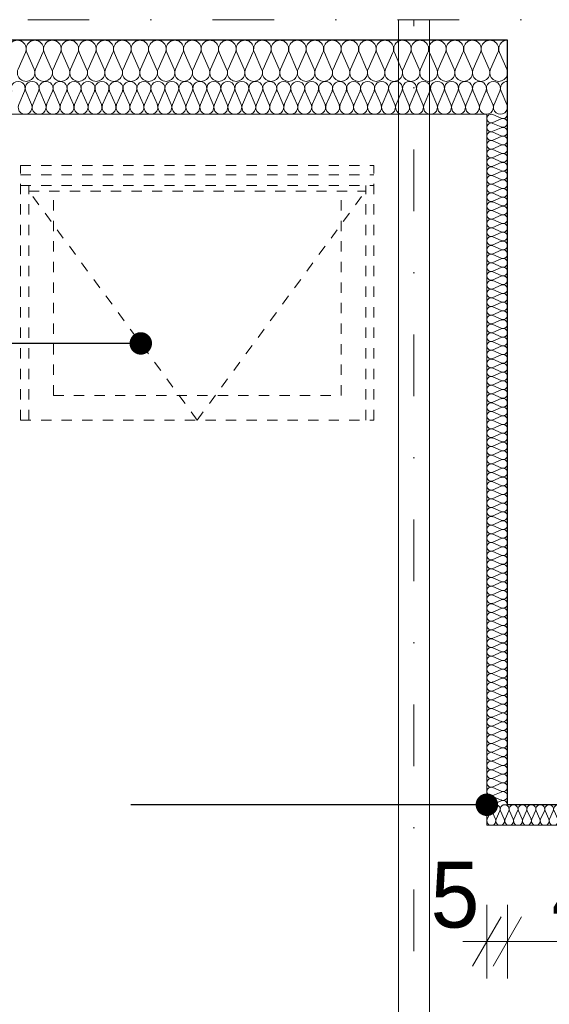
# Model space of a CAD drawing. Extents: x -613240 to -325500, y -25863 to 152403.
# Tile 193 of 254: x -420382 to -419093, y 96607 to 99003. Entities that reach past the tile are written whole.
import ezdxf

# ---------------------------------------------------------------- set-up
doc = ezdxf.new("R2010")
doc.units = 0
doc.header["$MEASUREMENT"] = 0
doc.linetypes.add('Dot & Dashed', pattern=[450, 150, -150, 0, -150])
doc.linetypes.add('Hidden Line', pattern=[50, 25, -25])
for name, color, linetype in [('Arch ocieplenie', 7, 'Continuous'), ('Inwent Izolacje', 7, 'Continuous'), ('INWENT WYMIARY', 7, 'Continuous')]:
    doc.layers.add(name, color=color, linetype=linetype)
for name, color, linetype, lineweight, true_color in [('Arch ocieplenie_Nr_Pióra__44', 7, 'Continuous', 13, 0x029e21), ('Arch wykończenie_Nr_Pióra__3', 7, 'Continuous', 18, 0xff6600), ('Inwent Izolacje_Nr_Pióra__44', 7, 'Continuous', 13, 0x029e21), ('INWENT KONST. DREWNIANA_Nr_Pióra__2', 7, 'Continuous', 13, 0x7f7f7f)]:
    doc.layers.add(name, color=color, linetype=linetype, lineweight=lineweight, true_color=true_color)
for name, color, linetype, lineweight in [('Arch okna_Nr_Pióra__21', 7, 'Continuous', 9), ('Arch opisy_Nr_Pióra__21', 7, 'Continuous', 9), ('INWENT KONST. DREWNIANA_Nr_Pióra__21', 7, 'Continuous', 9), ('INWENT WYMIARY_Nr_Pióra__21', 7, 'Continuous', 9), ('INWENT.ŚCIANY_Nr_Pióra__1', 7, 'Continuous', 25)]:
    doc.layers.add(name, color=color, linetype=linetype, lineweight=lineweight)
doc.styles.add('GENERATED_STYLE_1', font='txt')
doc.dimstyles.new('GENERATED_STYLE__2', dxfattribs={"dimtxt": 160.000002, "dimasz": 91.2, "dimexe": 0.18, "dimexo": 0, "dimgap": 0.09, "dimtad": 1, "dimtih": 1, "dimtoh": 1, "dimdec": 0, "dimlfac": 0.1, "dimzin": 0, "dimdsep": 46, "dimtxsty": 'GENERATED_STYLE_1', "dimblk": 'ARROWHEAD_2', "dimblk1": 'ARROWHEAD_2', "dimblk2": 'ARROWHEAD_2', "dimcen": 0.09, "dimclrd": 7, "dimclre": 7, "dimclrt": 7, "dimazin": 0, "dimtfac": 1, "dimtdec": 4, "dimtmove": 0, "dimatfit": 3, "dimfxl": 0, "dimtolj": 1, "dimtzin": 0, "dimarcsym": 0})
doc.dimstyles.new('GENERATED_STYLE__3', dxfattribs={"dimtxt": 160.000002, "dimasz": 91.2, "dimexe": 0.18, "dimexo": 0, "dimgap": 0.09, "dimtad": 1, "dimdec": 0, "dimlfac": 0.1, "dimzin": 0, "dimdsep": 46, "dimtxsty": 'GENERATED_STYLE_1', "dimblk": 'ARROWHEAD_2', "dimblk1": 'ARROWHEAD_2', "dimblk2": 'ARROWHEAD_2', "dimcen": 0.09, "dimclrd": 7, "dimclre": 7, "dimclrt": 7, "dimazin": 0, "dimtfac": 1, "dimtdec": 4, "dimtmove": 0, "dimatfit": 3, "dimfxl": 0, "dimtolj": 1, "dimtzin": 0, "dimarcsym": 0})
doc.dimstyles.new('GENERATED_STYLE__9', dxfattribs={"dimtxt": 0.18, "dimasz": 109.44, "dimexe": 0.18, "dimexo": 0.0625, "dimgap": 0.09, "dimtad": 0, "dimtih": 1, "dimtoh": 1, "dimdec": 4, "dimzin": 0, "dimdsep": 46, "dimcen": 0.09, "dimadec": 0, "dimazin": 0, "dimtfac": 1, "dimtdec": 4, "dimtmove": 0, "dimatfit": 3, "dimldrblk": 'ARROWHEAD_11', "dimfxl": 0, "dimtolj": 1, "dimtzin": 0, "dimarcsym": 0})

# ---------------------------------------------------------------- blocks, each defined once
blk = doc.blocks.new('Izolacja cieplna 14_225', base_point=(-429844.9, 98852.6))
at = {"layer": 'Arch ocieplenie_Nr_Pióra__44', "linetype": 'Continuous'}
for p, q in [((-420384.4, 98796.4), (-420370.3, 98828.8)), ((-420367.4, 98828.8), (-420353.2, 98796.4)), ((-420350.4, 98796.4), (-420336.2, 98828.8)), ((-420333.4, 98828.8), (-420319.2, 98796.4)), ((-420316.4, 98796.4), (-420302.2, 98828.8)), ((-420299.3, 98828.8), (-420285.2, 98796.4)), ((-420282.3, 98796.4), (-420268.2, 98828.8)), ((-420265.3, 98828.8), (-420251.2, 98796.4)), ((-420248.3, 98796.4), (-420234.2, 98828.8)), ((-420231.3, 98828.8), (-420217.1, 98796.4)), ((-420214.3, 98796.4), (-420200.1, 98828.8)), ((-420197.3, 98828.8), (-420183.1, 98796.4)), ((-420180.3, 98796.4), (-420166.1, 98828.8)), ((-420163.2, 98828.8), (-420149.1, 98796.4)), ((-420146.2, 98796.4), (-420132.1, 98828.8)), ((-420129.2, 98828.8), (-420115.1, 98796.4)), ((-420112.2, 98796.4), (-420098.1, 98828.8)), ((-420095.2, 98828.8), (-420081, 98796.4)), ((-420078.2, 98796.4), (-420064, 98828.8)), ((-420061.2, 98828.8), (-420047, 98796.4)), ((-420044.2, 98796.4), (-420030, 98828.8)), ((-420027.1, 98828.8), (-420013, 98796.4)), ((-420010.1, 98796.4), (-419996, 98828.8)), ((-419993.1, 98828.8), (-419979, 98796.4)), ((-419976.1, 98796.4), (-419962, 98828.8)), ((-419959.1, 98828.8), (-419944.9, 98796.4)), ((-419942.1, 98796.4), (-419927.9, 98828.8)), ((-419925.1, 98828.8), (-419910.9, 98796.4)), ((-419908.1, 98796.4), (-419893.9, 98828.8)), ((-419891, 98828.8), (-419876.9, 98796.4)), ((-419874, 98796.4), (-419859.9, 98828.8)), ((-419857, 98828.8), (-419842.9, 98796.4)), ((-419840, 98796.4), (-419825.8, 98828.8)), ((-419823, 98828.8), (-419808.8, 98796.4)), ((-419806, 98796.4), (-419791.8, 98828.8)), ((-419789, 98828.8), (-419774.8, 98796.4)), ((-419772, 98796.4), (-419757.8, 98828.8)), ((-419754.9, 98828.8), (-419740.8, 98796.4)), ((-419737.9, 98796.4), (-419723.8, 98828.8)), ((-419720.9, 98828.8), (-419706.8, 98796.4)), ((-419703.9, 98796.4), (-419689.7, 98828.8)), ((-419686.9, 98828.8), (-419672.7, 98796.4)), ((-419669.9, 98796.4), (-419655.7, 98828.8)), ((-419652.9, 98828.8), (-419638.7, 98796.4)), ((-419635.9, 98796.4), (-419621.7, 98828.8)), ((-419618.8, 98828.8), (-419604.7, 98796.4)), ((-419601.8, 98796.4), (-419587.7, 98828.8)), ((-419584.8, 98828.8), (-419570.7, 98796.4)), ((-419567.8, 98796.4), (-419553.6, 98828.8)), ((-419550.8, 98828.8), (-419536.6, 98796.4)), ((-419533.8, 98796.4), (-419519.6, 98828.8)), ((-419516.8, 98828.8), (-419502.6, 98796.4)), ((-419499.7, 98796.4), (-419485.6, 98828.8)), ((-419482.7, 98828.8), (-419468.6, 98796.4)), ((-419465.7, 98796.4), (-419451.6, 98828.8)), ((-419448.7, 98828.8), (-419434.6, 98796.4)), ((-419431.7, 98796.4), (-419417.5, 98828.8)), ((-419414.7, 98828.8), (-419400.5, 98796.4)), ((-419397.7, 98796.4), (-419383.5, 98828.8)), ((-419380.7, 98828.8), (-419366.5, 98796.4)), ((-419363.6, 98796.4), (-419349.5, 98828.8)), ((-419346.6, 98828.8), (-419332.5, 98796.4)), ((-419329.6, 98796.4), (-419315.5, 98828.8)), ((-419312.6, 98828.8), (-419298.5, 98796.4)), ((-419295.6, 98796.4), (-419281.4, 98828.8)), ((-419278.6, 98828.8), (-419264.4, 98796.4)), ((-419261.6, 98796.4), (-419247.4, 98828.8)), ((-419244.6, 98828.8), (-419230.4, 98796.4)), ((-419227.5, 98796.4), (-419213.4, 98828.8)), ((-419210.5, 98828.8), (-419196.4, 98796.4))]:
    blk.add_line(p, q, dxfattribs=at)
for centre, start_param, end_param in [((-420385.8, 98835.6), 4.299595, 8.266774), ((-420351.8, 98835.6), 4.299595, 8.266774), ((-420317.8, 98835.6), 4.299595, 8.266774), ((-420283.8, 98835.6), 4.299595, 8.266774), ((-420249.7, 98835.6), 4.299595, 8.266774), ((-420215.7, 98835.6), 4.299595, 8.266774), ((-420181.7, 98835.6), 4.299595, 8.266774), ((-420147.7, 98835.6), 4.299595, 8.266774), ((-420113.6, 98835.6), 4.299595, 8.266774), ((-420079.6, 98835.6), 4.299595, 8.266774), ((-420045.6, 98835.6), 4.299595, 8.266774), ((-420011.6, 98835.6), 4.299595, 8.266774), ((-419977.5, 98835.6), 4.299595, 8.266774), ((-419943.5, 98835.6), 4.299595, 8.266774), ((-419909.5, 98835.6), 4.299595, 8.266774), ((-419875.5, 98835.6), 4.299595, 8.266774), ((-419841.4, 98835.6), 4.299595, 8.266774), ((-419807.4, 98835.6), 4.299595, 8.266774), ((-419773.4, 98835.6), 4.299595, 8.266774), ((-419739.4, 98835.6), 4.299595, 8.266774), ((-419705.3, 98835.6), 4.299595, 8.266774), ((-419671.3, 98835.6), 4.299595, 8.266774), ((-419637.3, 98835.6), 4.299595, 8.266774), ((-419603.3, 98835.6), 4.299595, 8.266774), ((-419569.2, 98835.6), 4.299595, 8.266774), ((-419535.2, 98835.6), 4.299595, 8.266774), ((-419501.2, 98835.6), 4.299595, 8.266774), ((-419467.2, 98835.6), 4.299595, 8.266774), ((-419433.1, 98835.6), 4.299595, 8.266774), ((-419399.1, 98835.6), 4.299595, 8.266774), ((-419365.1, 98835.6), 4.299595, 8.266774), ((-419331, 98835.6), 4.299595, 8.266774), ((-419297, 98835.6), 4.299595, 8.266774), ((-419263, 98835.6), 4.299595, 8.266774), ((-419229, 98835.6), 4.299595, 8.266774), ((-419194.9, 98835.6), 6.283185, 8.266774), ((-420368.8, 98789.6), 1.158003, 5.125183), ((-420334.8, 98789.6), 1.158003, 5.125183), ((-420300.8, 98789.6), 1.158003, 5.125183), ((-420266.8, 98789.6), 1.158003, 5.125183), ((-420232.7, 98789.6), 1.158003, 5.125183), ((-420198.7, 98789.6), 1.158003, 5.125183), ((-420164.7, 98789.6), 1.158003, 5.125183), ((-420130.6, 98789.6), 1.158003, 5.125183), ((-420096.6, 98789.6), 1.158003, 5.125183), ((-420062.6, 98789.6), 1.158003, 5.125183), ((-420028.6, 98789.6), 1.158003, 5.125183), ((-419994.5, 98789.6), 1.158003, 5.125183), ((-419960.5, 98789.6), 1.158003, 5.125183), ((-419926.5, 98789.6), 1.158003, 5.125183), ((-419892.5, 98789.6), 1.158003, 5.125183), ((-419858.4, 98789.6), 1.158003, 5.125183), ((-419824.4, 98789.6), 1.158003, 5.125183), ((-419790.4, 98789.6), 1.158003, 5.125183), ((-419756.4, 98789.6), 1.158003, 5.125183), ((-419722.3, 98789.6), 1.158003, 5.125183), ((-419688.3, 98789.6), 1.158003, 5.125183), ((-419654.3, 98789.6), 1.158003, 5.125183), ((-419620.3, 98789.6), 1.158003, 5.125183), ((-419586.2, 98789.6), 1.158003, 5.125183), ((-419552.2, 98789.6), 1.158003, 5.125183), ((-419518.2, 98789.6), 1.158003, 5.125183), ((-419484.2, 98789.6), 1.158003, 5.125183), ((-419450.1, 98789.6), 1.158003, 5.125183), ((-419416.1, 98789.6), 1.158003, 5.125183), ((-419382.1, 98789.6), 1.158003, 5.125183), ((-419348.1, 98789.6), 1.158003, 5.125183), ((-419314, 98789.6), 1.158003, 5.125183), ((-419280, 98789.6), 1.158003, 5.125183), ((-419246, 98789.6), 1.158003, 5.125183), ((-419212, 98789.6), 1.158003, 5.125183)]:
    blk.add_ellipse(centre, major_axis=(0, 17), ratio=0.999906, start_param=start_param, end_param=end_param, dxfattribs=at)
blk = doc.blocks.new('Izolacja cieplna 14_226', base_point=(-419194.9, 98952.6))
at = {"layer": 'Arch ocieplenie_Nr_Pióra__44', "linetype": 'Continuous'}
for p, q in [((-420368.2, 98922.8), (-420386, 98882.4)), ((-420346.9, 98882.4), (-420364.7, 98922.8)), ((-420325.6, 98922.8), (-420343.4, 98882.4)), ((-420304.3, 98882.4), (-420322.1, 98922.8)), ((-420283, 98922.8), (-420300.8, 98882.4)), ((-420261.7, 98882.4), (-420279.5, 98922.8)), ((-420240.4, 98922.8), (-420258.2, 98882.4)), ((-420219.1, 98882.4), (-420236.9, 98922.8)), ((-420197.8, 98922.8), (-420215.6, 98882.4)), ((-420176.5, 98882.4), (-420194.3, 98922.8)), ((-420155.2, 98922.8), (-420173, 98882.4)), ((-420133.9, 98882.4), (-420151.7, 98922.8)), ((-420112.6, 98922.8), (-420130.4, 98882.4)), ((-420091.3, 98882.4), (-420109.1, 98922.8)), ((-420070, 98922.8), (-420087.8, 98882.4)), ((-420048.7, 98882.4), (-420066.5, 98922.8)), ((-420027.4, 98922.8), (-420045.2, 98882.4)), ((-420006.1, 98882.4), (-420023.9, 98922.8)), ((-419984.8, 98922.8), (-420002.6, 98882.4)), ((-419963.5, 98882.4), (-419981.3, 98922.8)), ((-419942.2, 98922.8), (-419960, 98882.4)), ((-419920.9, 98882.4), (-419938.7, 98922.8)), ((-419899.6, 98922.8), (-419917.4, 98882.4)), ((-419878.3, 98882.4), (-419896.1, 98922.8)), ((-419857, 98922.8), (-419874.8, 98882.4)), ((-419835.7, 98882.4), (-419853.5, 98922.8)), ((-419814.4, 98922.8), (-419832.2, 98882.4)), ((-419793.1, 98882.4), (-419810.9, 98922.8)), ((-419771.8, 98922.8), (-419789.6, 98882.4)), ((-419750.5, 98882.4), (-419768.3, 98922.8)), ((-419729.2, 98922.8), (-419747, 98882.4)), ((-419707.9, 98882.4), (-419725.7, 98922.8)), ((-419686.6, 98922.8), (-419704.4, 98882.4)), ((-419665.3, 98882.4), (-419683.1, 98922.8)), ((-419644, 98922.8), (-419661.8, 98882.4)), ((-419622.7, 98882.4), (-419640.5, 98922.8)), ((-419601.4, 98922.8), (-419619.2, 98882.4)), ((-419580.1, 98882.4), (-419597.9, 98922.8)), ((-419558.8, 98922.8), (-419576.6, 98882.4)), ((-419537.5, 98882.4), (-419555.3, 98922.8)), ((-419516.2, 98922.8), (-419534, 98882.4)), ((-419494.9, 98882.4), (-419512.7, 98922.8)), ((-419473.6, 98922.8), (-419491.4, 98882.4)), ((-419452.3, 98882.4), (-419470.1, 98922.8)), ((-419431, 98922.8), (-419448.8, 98882.4)), ((-419409.7, 98882.4), (-419427.5, 98922.8)), ((-419388.4, 98922.8), (-419406.2, 98882.4)), ((-419367.1, 98882.4), (-419384.9, 98922.8)), ((-419345.8, 98922.8), (-419363.6, 98882.4)), ((-419324.5, 98882.4), (-419342.3, 98922.8)), ((-419303.2, 98922.8), (-419321, 98882.4)), ((-419281.9, 98882.4), (-419299.7, 98922.8)), ((-419260.6, 98922.8), (-419278.4, 98882.4)), ((-419239.3, 98882.4), (-419257.1, 98922.8)), ((-419218, 98922.8), (-419235.8, 98882.4)), ((-419196.7, 98882.4), (-419214.5, 98922.8))]:
    blk.add_line(p, q, dxfattribs=at)
for centre, start_param, end_param in [((-420387.7, 98931.3), 2.7288, 6.695979), ((-420345.1, 98931.3), 2.7288, 6.695979), ((-420302.5, 98931.3), 2.7288, 6.695979), ((-420259.9, 98931.3), 2.7288, 6.695979), ((-420217.3, 98931.3), 2.7288, 6.695979), ((-420174.7, 98931.3), 2.7288, 6.695979), ((-420132.1, 98931.3), 2.7288, 6.695979), ((-420089.5, 98931.3), 2.7288, 6.695979), ((-420046.9, 98931.3), 2.7288, 6.695979), ((-420004.3, 98931.3), 2.7288, 6.695979), ((-419961.7, 98931.3), 2.7288, 6.695979), ((-419919.1, 98931.3), 2.7288, 6.695979), ((-419876.5, 98931.3), 2.7288, 6.695979), ((-419833.9, 98931.3), 2.7288, 6.695979), ((-419791.3, 98931.3), 2.7288, 6.695979), ((-419748.7, 98931.3), 2.7288, 6.695979), ((-419706.1, 98931.3), 2.7288, 6.695979), ((-419663.5, 98931.3), 2.7288, 6.695979), ((-419620.9, 98931.3), 2.7288, 6.695979), ((-419578.3, 98931.3), 2.7288, 6.695979), ((-419535.7, 98931.3), 2.7288, 6.695979), ((-419493.1, 98931.3), 2.7288, 6.695979), ((-419450.5, 98931.3), 2.7288, 6.695979), ((-419407.9, 98931.3), 2.7288, 6.695979), ((-419365.3, 98931.3), 2.7288, 6.695979), ((-419322.7, 98931.3), 2.7288, 6.695979), ((-419280.1, 98931.3), 2.7288, 6.695979), ((-419237.5, 98931.3), 2.7288, 6.695979), ((-419194.9, 98931.3), 4.712389, 6.695979), ((-420366.4, 98873.9), 5.870392, 9.837571), ((-420323.8, 98873.9), 5.870392, 9.837571), ((-420281.2, 98873.9), 5.870392, 9.837571), ((-420238.6, 98873.9), 5.870392, 9.837571), ((-420196, 98873.9), 5.870392, 9.837571), ((-420153.4, 98873.9), 5.870392, 9.837571), ((-420110.8, 98873.9), 5.870392, 9.837571), ((-420068.2, 98873.9), 5.870392, 9.837571), ((-420025.6, 98873.9), 5.870392, 9.837571), ((-419983, 98873.9), 5.870392, 9.837571), ((-419940.4, 98873.9), 5.870392, 9.837571), ((-419897.8, 98873.9), 5.870392, 9.837571), ((-419855.2, 98873.9), 5.870392, 9.837571), ((-419812.6, 98873.9), 5.870392, 9.837571), ((-419770, 98873.9), 5.870392, 9.837571), ((-419727.4, 98873.9), 5.870392, 9.837571), ((-419684.8, 98873.9), 5.870392, 9.837571), ((-419642.2, 98873.9), 5.870392, 9.837571), ((-419599.6, 98873.9), 5.870392, 9.837571), ((-419557, 98873.9), 5.870392, 9.837571), ((-419514.4, 98873.9), 5.870392, 9.837571), ((-419471.8, 98873.9), 5.870392, 9.837571), ((-419429.2, 98873.9), 5.870392, 9.837571), ((-419386.6, 98873.9), 5.870392, 9.837571), ((-419344, 98873.9), 5.870392, 9.837571), ((-419301.4, 98873.9), 5.870392, 9.837571), ((-419258.8, 98873.9), 5.870392, 9.837571), ((-419216.2, 98873.9), 5.870392, 9.837571)]:
    blk.add_ellipse(centre, major_axis=(-21.3, 0), ratio=0.998489, start_param=start_param, end_param=end_param, dxfattribs=at)
blk = doc.blocks.new('Izolacja cieplna 14_361', base_point=(-419194.9, 97092.6))
at = {"layer": 'Inwent Izolacje_Nr_Pióra__44', "linetype": 'Continuous'}
for p, q in [((-419209.8, 98762.9), (-419230, 98771.7)), ((-419230, 98752.2), (-419209.8, 98761.1)), ((-419209.8, 98741.6), (-419230, 98750.4)), ((-419230, 98731), (-419209.8, 98739.8)), ((-419209.8, 98720.3), (-419230, 98729.2)), ((-419230, 98709.7), (-419209.8, 98718.6)), ((-419209.8, 98699.1), (-419230, 98707.9)), ((-419230, 98688.4), (-419209.8, 98697.3)), ((-419209.8, 98677.8), (-419230, 98686.7)), ((-419230, 98667.2), (-419209.8, 98676)), ((-419209.8, 98656.5), (-419230, 98665.4)), ((-419230, 98645.9), (-419209.8, 98654.8)), ((-419209.8, 98635.3), (-419230, 98644.1)), ((-419230, 98624.6), (-419209.8, 98633.5)), ((-419209.8, 98614), (-419230, 98622.9)), ((-419230, 98603.4), (-419209.8, 98612.2)), ((-419209.8, 98592.7), (-419230, 98601.6)), ((-419230, 98582.1), (-419209.8, 98591)), ((-419209.8, 98571.5), (-419230, 98580.3)), ((-419230, 98560.8), (-419209.8, 98569.7)), ((-419209.8, 98550.2), (-419230, 98559.1)), ((-419230, 98539.6), (-419209.8, 98548.4)), ((-419209.8, 98528.9), (-419230, 98537.8)), ((-419230, 98518.3), (-419209.8, 98527.2)), ((-419209.8, 98507.7), (-419230, 98516.5)), ((-419230, 98497), (-419209.8, 98505.9)), ((-419209.8, 98486.4), (-419230, 98495.3)), ((-419230, 98475.8), (-419209.8, 98484.6)), ((-419209.8, 98465.1), (-419230, 98474)), ((-419230, 98454.5), (-419209.8, 98463.4)), ((-419209.8, 98443.9), (-419230, 98452.7)), ((-419230, 98433.2), (-419209.8, 98442.1)), ((-419209.8, 98422.6), (-419230, 98431.5)), ((-419230, 98412), (-419209.8, 98420.8)), ((-419209.8, 98401.4), (-419230, 98410.2)), ((-419230, 98390.7), (-419209.8, 98399.6)), ((-419209.8, 98380.1), (-419230, 98388.9)), ((-419230, 98369.5), (-419209.8, 98378.3)), ((-419209.8, 98358.8), (-419230, 98367.7)), ((-419230, 98348.2), (-419209.8, 98357)), ((-419209.8, 98337.6), (-419230, 98346.4)), ((-419230, 98326.9), (-419209.8, 98335.8)), ((-419209.8, 98316.3), (-419230, 98325.1)), ((-419230, 98305.7), (-419209.8, 98314.5)), ((-419209.8, 98295), (-419230, 98303.9)), ((-419230, 98284.4), (-419209.8, 98293.2)), ((-419209.8, 98273.8), (-419230, 98282.6)), ((-419230, 98263.1), (-419209.8, 98272)), ((-419209.8, 98252.5), (-419230, 98261.3)), ((-419230, 98241.9), (-419209.8, 98250.7)), ((-419209.8, 98231.2), (-419230, 98240.1)), ((-419230, 98220.6), (-419209.8, 98229.4)), ((-419209.8, 98210), (-419230, 98218.8)), ((-419230, 98199.3), (-419209.8, 98208.2)), ((-419209.8, 98188.7), (-419230, 98197.5)), ((-419230, 98178.1), (-419209.8, 98186.9)), ((-419209.8, 98167.4), (-419230, 98176.3)), ((-419230, 98156.8), (-419209.8, 98165.6)), ((-419209.8, 98146.2), (-419230, 98155)), ((-419230, 98135.5), (-419209.8, 98144.4)), ((-419209.8, 98124.9), (-419230, 98133.7)), ((-419230, 98114.3), (-419209.8, 98123.1)), ((-419209.8, 98103.6), (-419230, 98112.5)), ((-419230, 98093), (-419209.8, 98101.8)), ((-419209.8, 98082.4), (-419230, 98091.2)), ((-419230, 98071.7), (-419209.8, 98080.6)), ((-419209.8, 98061.1), (-419230, 98069.9)), ((-419230, 98050.5), (-419209.8, 98059.3)), ((-419209.8, 98039.8), (-419230, 98048.7)), ((-419230, 98029.2), (-419209.8, 98038)), ((-419209.8, 98018.6), (-419230, 98027.4)), ((-419230, 98007.9), (-419209.8, 98016.8)), ((-419209.8, 97997.3), (-419230, 98006.1)), ((-419230, 97986.7), (-419209.8, 97995.5)), ((-419209.8, 97976), (-419230, 97984.9)), ((-419230, 97965.4), (-419209.8, 97974.2)), ((-419209.8, 97954.8), (-419230, 97963.6)), ((-419230, 97944.1), (-419209.8, 97953)), ((-419209.8, 97933.5), (-419230, 97942.3)), ((-419230, 97922.9), (-419209.8, 97931.7)), ((-419209.8, 97912.2), (-419230, 97921.1)), ((-419230, 97901.6), (-419209.8, 97910.5)), ((-419209.8, 97891), (-419230, 97899.8)), ((-419230, 97880.3), (-419209.8, 97889.2)), ((-419209.8, 97869.7), (-419230, 97878.6)), ((-419230, 97859.1), (-419209.8, 97867.9)), ((-419209.8, 97848.4), (-419230, 97857.3)), ((-419230, 97837.8), (-419209.8, 97846.7)), ((-419209.8, 97827.2), (-419230, 97836)), ((-419230, 97816.5), (-419209.8, 97825.4)), ((-419209.8, 97805.9), (-419230, 97814.8)), ((-419230, 97795.3), (-419209.8, 97804.1)), ((-419209.8, 97784.6), (-419230, 97793.5)), ((-419230, 97774), (-419209.8, 97782.9)), ((-419209.8, 97763.4), (-419230, 97772.2)), ((-419230, 97752.7), (-419209.8, 97761.6)), ((-419209.8, 97742.1), (-419230, 97751)), ((-419230, 97731.5), (-419209.8, 97740.3)), ((-419209.8, 97720.8), (-419230, 97729.7)), ((-419230, 97710.2), (-419209.8, 97719.1)), ((-419209.8, 97699.6), (-419230, 97708.4)), ((-419230, 97688.9), (-419209.8, 97697.8)), ((-419209.8, 97678.3), (-419230, 97687.2)), ((-419230, 97667.7), (-419209.8, 97676.5)), ((-419209.8, 97657), (-419230, 97665.9)), ((-419230, 97646.4), (-419209.8, 97655.3)), ((-419209.8, 97635.8), (-419230, 97644.6)), ((-419230, 97625.1), (-419209.8, 97634)), ((-419209.8, 97614.5), (-419230, 97623.4)), ((-419230, 97603.9), (-419209.8, 97612.7)), ((-419209.8, 97593.3), (-419230, 97602.1)), ((-419230, 97582.6), (-419209.8, 97591.5)), ((-419209.8, 97572), (-419230, 97580.8)), ((-419230, 97561.4), (-419209.8, 97570.2)), ((-419209.8, 97550.7), (-419230, 97559.6)), ((-419230, 97540.1), (-419209.8, 97548.9)), ((-419209.8, 97529.5), (-419230, 97538.3)), ((-419230, 97518.8), (-419209.8, 97527.7)), ((-419209.8, 97508.2), (-419230, 97517)), ((-419230, 97497.6), (-419209.8, 97506.4)), ((-419209.8, 97486.9), (-419230, 97495.8)), ((-419230, 97476.3), (-419209.8, 97485.1)), ((-419209.8, 97465.7), (-419230, 97474.5)), ((-419230, 97455), (-419209.8, 97463.9)), ((-419209.8, 97444.4), (-419230, 97453.2)), ((-419230, 97433.8), (-419209.8, 97442.6)), ((-419209.8, 97423.1), (-419230, 97432)), ((-419230, 97412.5), (-419209.8, 97421.3)), ((-419209.8, 97401.9), (-419230, 97410.7)), ((-419230, 97391.2), (-419209.8, 97400.1)), ((-419209.8, 97380.6), (-419230, 97389.4)), ((-419230, 97370), (-419209.8, 97378.8)), ((-419209.8, 97359.3), (-419230, 97368.2)), ((-419230, 97348.7), (-419209.8, 97357.5)), ((-419209.8, 97338.1), (-419230, 97346.9)), ((-419230, 97327.4), (-419209.8, 97336.3)), ((-419209.8, 97316.8), (-419230, 97325.6)), ((-419230, 97306.2), (-419209.8, 97315)), ((-419209.8, 97295.5), (-419230, 97304.4)), ((-419230, 97284.9), (-419209.8, 97293.7)), ((-419209.8, 97274.3), (-419230, 97283.1)), ((-419230, 97263.6), (-419209.8, 97272.5)), ((-419209.8, 97253), (-419230, 97261.8)), ((-419230, 97242.4), (-419209.8, 97251.2)), ((-419209.8, 97231.7), (-419230, 97240.6)), ((-419230, 97221.1), (-419209.8, 97229.9)), ((-419209.8, 97210.5), (-419230, 97219.3)), ((-419230, 97199.8), (-419209.8, 97208.7)), ((-419209.8, 97189.2), (-419230, 97198)), ((-419230, 97178.6), (-419209.8, 97187.4)), ((-419209.8, 97167.9), (-419230, 97176.8)), ((-419230, 97157.3), (-419209.8, 97166.1)), ((-419209.8, 97146.7), (-419230, 97155.5)), ((-419230, 97136), (-419209.8, 97144.9)), ((-419209.8, 97125.4), (-419230, 97134.2)), ((-419230, 97114.8), (-419209.8, 97123.6)), ((-419209.8, 97104.1), (-419230, 97113)), ((-419230, 97093.5), (-419209.8, 97102.4))]:
    blk.add_line(p, q, dxfattribs=at)
for centre, start_param, end_param in [((-419234.3, 98762), 4.299595, 8.266775), ((-419205.6, 98772.6), 1.158004, 3.141593), ((-419234.3, 98740.7), 4.299595, 8.266775), ((-419205.6, 98751.3), 1.158004, 5.125183), ((-419234.3, 98719.4), 4.299595, 8.266775), ((-419205.6, 98730.1), 1.158004, 5.125183), ((-419205.6, 98708.8), 1.158004, 5.125183), ((-419234.3, 98698.2), 4.299595, 8.266775), ((-419205.6, 98687.5), 1.158004, 5.125183), ((-419234.3, 98676.9), 4.299595, 8.266775), ((-419205.6, 98666.3), 1.158004, 5.125183), ((-419234.3, 98655.6), 4.299595, 8.266775), ((-419205.6, 98645), 1.158004, 5.125183), ((-419234.3, 98634.4), 4.299595, 8.266775), ((-419234.3, 98613.1), 4.299595, 8.266775), ((-419205.6, 98623.7), 1.158004, 5.125183), ((-419234.3, 98591.8), 4.299595, 8.266775), ((-419205.6, 98602.5), 1.158004, 5.125183), ((-419234.3, 98570.6), 4.299595, 8.266775), ((-419205.6, 98581.2), 1.158004, 5.125183), ((-419234.3, 98549.3), 4.299595, 8.266775), ((-419205.6, 98560), 1.158004, 5.125183), ((-419234.3, 98528.1), 4.299595, 8.266775), ((-419205.6, 98538.7), 1.158004, 5.125183), ((-419205.6, 98517.4), 1.158004, 5.125183), ((-419234.3, 98506.8), 4.299595, 8.266775), ((-419205.6, 98496.2), 1.158004, 5.125183), ((-419234.3, 98485.5), 4.299595, 8.266775), ((-419205.6, 98474.9), 1.158004, 5.125183), ((-419234.3, 98464.3), 4.299595, 8.266775), ((-419205.6, 98453.6), 1.158004, 5.125183), ((-419234.3, 98443), 4.299595, 8.266775), ((-419234.3, 98421.7), 4.299595, 8.266775), ((-419205.6, 98432.4), 1.158004, 5.125183), ((-419234.3, 98400.5), 4.299595, 8.266775), ((-419205.6, 98411.1), 1.158004, 5.125183), ((-419234.3, 98379.2), 4.299595, 8.266775), ((-419205.6, 98389.8), 1.158004, 5.125183), ((-419234.3, 98357.9), 4.299595, 8.266775), ((-419205.6, 98368.6), 1.158004, 5.125183), ((-419234.3, 98336.7), 4.299595, 8.266775), ((-419205.6, 98347.3), 1.158004, 5.125183), ((-419205.6, 98326), 1.158004, 5.125183), ((-419234.3, 98315.4), 4.299595, 8.266775), ((-419205.6, 98304.8), 1.158004, 5.125183), ((-419234.3, 98294.1), 4.299595, 8.266775), ((-419205.6, 98283.5), 1.158004, 5.125183), ((-419234.3, 98272.9), 4.299595, 8.266775), ((-419205.6, 98262.2), 1.158004, 5.125183), ((-419234.3, 98251.6), 4.299595, 8.266775), ((-419234.3, 98230.3), 4.299595, 8.266775), ((-419205.6, 98241), 1.158004, 5.125183), ((-419234.3, 98209.1), 4.299595, 8.266775), ((-419205.6, 98219.7), 1.158004, 5.125183), ((-419234.3, 98187.8), 4.299595, 8.266775), ((-419205.6, 98198.4), 1.158004, 5.125183), ((-419234.3, 98166.5), 4.299595, 8.266775), ((-419205.6, 98177.2), 1.158004, 5.125183), ((-419234.3, 98145.3), 4.299595, 8.266775), ((-419205.6, 98155.9), 1.158004, 5.125183), ((-419205.6, 98134.6), 1.158004, 5.125183), ((-419234.3, 98124), 4.299595, 8.266775), ((-419205.6, 98113.4), 1.158004, 5.125183), ((-419234.3, 98102.7), 4.299595, 8.266775), ((-419205.6, 98092.1), 1.158004, 5.125183), ((-419234.3, 98081.5), 4.299595, 8.266775), ((-419205.6, 98070.8), 1.158004, 5.125183), ((-419234.3, 98060.2), 4.299595, 8.266775), ((-419234.3, 98038.9), 4.299595, 8.266775), ((-419205.6, 98049.6), 1.158004, 5.125183), ((-419234.3, 98017.7), 4.299595, 8.266775), ((-419205.6, 98028.3), 1.158004, 5.125183), ((-419234.3, 97996.4), 4.299595, 8.266775), ((-419205.6, 98007), 1.158004, 5.125183), ((-419234.3, 97975.1), 4.299595, 8.266775), ((-419205.6, 97985.8), 1.158004, 5.125183), ((-419234.3, 97953.9), 4.299595, 8.266775), ((-419205.6, 97964.5), 1.158004, 5.125183), ((-419205.6, 97943.2), 1.158004, 5.125183), ((-419234.3, 97932.6), 4.299595, 8.266775), ((-419205.6, 97922), 1.158004, 5.125183), ((-419234.3, 97911.3), 4.299595, 8.266775), ((-419205.6, 97900.7), 1.158004, 5.125183), ((-419234.3, 97890.1), 4.299595, 8.266775), ((-419205.6, 97879.4), 1.158004, 5.125183), ((-419234.3, 97868.8), 4.299595, 8.266775), ((-419234.3, 97847.5), 4.299595, 8.266775), ((-419205.6, 97858.2), 1.158004, 5.125183), ((-419234.3, 97826.3), 4.299595, 8.266775), ((-419205.6, 97836.9), 1.158004, 5.125183), ((-419234.3, 97805), 4.299595, 8.266775), ((-419205.6, 97815.6), 1.158004, 5.125183), ((-419234.3, 97783.7), 4.299595, 8.266775), ((-419205.6, 97794.4), 1.158004, 5.125183), ((-419234.3, 97762.5), 4.299595, 8.266775), ((-419205.6, 97773.1), 1.158004, 5.125183), ((-419205.6, 97751.9), 1.158004, 5.125183), ((-419234.3, 97741.2), 4.299595, 8.266775), ((-419205.6, 97730.6), 1.158004, 5.125183), ((-419234.3, 97720), 4.299595, 8.266775), ((-419205.6, 97709.3), 1.158004, 5.125183), ((-419234.3, 97698.7), 4.299595, 8.266775), ((-419205.6, 97688.1), 1.158004, 5.125183), ((-419234.3, 97677.4), 4.299595, 8.266775), ((-419234.3, 97656.2), 4.299595, 8.266775), ((-419205.6, 97666.8), 1.158004, 5.125183), ((-419234.3, 97634.9), 4.299595, 8.266775), ((-419205.6, 97645.5), 1.158004, 5.125183), ((-419234.3, 97613.6), 4.299595, 8.266775), ((-419205.6, 97624.3), 1.158004, 5.125183), ((-419234.3, 97592.4), 4.299595, 8.266775), ((-419205.6, 97603), 1.158004, 5.125183), ((-419234.3, 97571.1), 4.299595, 8.266775), ((-419205.6, 97581.7), 1.158004, 5.125183), ((-419205.6, 97560.5), 1.158004, 5.125183), ((-419234.3, 97549.8), 4.299595, 8.266775), ((-419205.6, 97539.2), 1.158004, 5.125183), ((-419234.3, 97528.6), 4.299595, 8.266775), ((-419205.6, 97517.9), 1.158004, 5.125183), ((-419234.3, 97507.3), 4.299595, 8.266775), ((-419205.6, 97496.7), 1.158004, 5.125183), ((-419234.3, 97486), 4.299595, 8.266775), ((-419234.3, 97464.8), 4.299595, 8.266775), ((-419205.6, 97475.4), 1.158004, 5.125183), ((-419234.3, 97443.5), 4.299595, 8.266775), ((-419205.6, 97454.1), 1.158004, 5.125183), ((-419234.3, 97422.2), 4.299595, 8.266775), ((-419205.6, 97432.9), 1.158004, 5.125183), ((-419234.3, 97401), 4.299595, 8.266775), ((-419205.6, 97411.6), 1.158004, 5.125183), ((-419234.3, 97379.7), 4.299595, 8.266775), ((-419205.6, 97390.3), 1.158004, 5.125183), ((-419205.6, 97369.1), 1.158004, 5.125183), ((-419234.3, 97358.4), 4.299595, 8.266775), ((-419205.6, 97347.8), 1.158004, 5.125183), ((-419234.3, 97337.2), 4.299595, 8.266775), ((-419205.6, 97326.5), 1.158004, 5.125183), ((-419234.3, 97315.9), 4.299595, 8.266775), ((-419205.6, 97305.3), 1.158004, 5.125183), ((-419234.3, 97294.6), 4.299595, 8.266775), ((-419234.3, 97273.4), 4.299595, 8.266775), ((-419205.6, 97284), 1.158004, 5.125183), ((-419234.3, 97252.1), 4.299595, 8.266775), ((-419205.6, 97262.7), 1.158004, 5.125183), ((-419234.3, 97230.8), 4.299595, 8.266775), ((-419205.6, 97241.5), 1.158004, 5.125183), ((-419234.3, 97209.6), 4.299595, 8.266775), ((-419205.6, 97220.2), 1.158004, 5.125183), ((-419205.6, 97198.9), 1.158004, 5.125183), ((-419234.3, 97188.3), 4.299595, 8.266775), ((-419205.6, 97177.7), 1.158004, 5.125183), ((-419234.3, 97167), 4.299595, 8.266775), ((-419205.6, 97156.4), 1.158004, 5.125183), ((-419234.3, 97145.8), 4.299595, 8.266775), ((-419205.6, 97135.1), 1.158004, 5.125183), ((-419234.3, 97124.5), 4.299595, 8.266775), ((-419234.3, 97103.2), 4.299595, 8.266775), ((-419205.6, 97113.9), 1.158004, 5.125183), ((-419205.6, 97092.6), 3.141593, 5.125182)]:
    blk.add_ellipse(centre, major_axis=(-10.6, 0), ratio=0.999906, start_param=start_param, end_param=end_param, dxfattribs=at)
blk = doc.blocks.new('Izolacja cieplna 14_363', base_point=(-419244.9, 97092.6))
at = {"layer": 'Inwent Izolacje_Nr_Pióra__44', "linetype": 'Continuous'}
for p, q in [((-419244, 97057.5), (-419235, 97077.7)), ((-419233.2, 97077.7), (-419224.2, 97057.5)), ((-419222.4, 97057.5), (-419213.4, 97077.7)), ((-419211.5, 97077.7), (-419202.5, 97057.5)), ((-419200.7, 97057.5), (-419191.7, 97077.7)), ((-419189.9, 97077.7), (-419180.9, 97057.5)), ((-419179, 97057.5), (-419170, 97077.7)), ((-419168.2, 97077.7), (-419159.2, 97057.5)), ((-419157.4, 97057.5), (-419148.4, 97077.7)), ((-419146.5, 97077.7), (-419137.5, 97057.5)), ((-419135.7, 97057.5), (-419126.7, 97077.7)), ((-419124.9, 97077.7), (-419115.9, 97057.5)), ((-419114, 97057.5), (-419105, 97077.7)), ((-419103.2, 97077.7), (-419094.2, 97057.5)), ((-419092.4, 97057.5), (-419083.4, 97077.7)), ((-419081.5, 97077.7), (-419072.5, 97057.5)), ((-419070.7, 97057.5), (-419061.7, 97077.7)), ((-419059.9, 97077.7), (-419050.9, 97057.5)), ((-419049, 97057.5), (-419040, 97077.7)), ((-419038.2, 97077.7), (-419029.2, 97057.5)), ((-419027.4, 97057.5), (-419018.4, 97077.7)), ((-419016.5, 97077.7), (-419007.5, 97057.5)), ((-419005.7, 97057.5), (-418996.7, 97077.7)), ((-418994.9, 97077.7), (-418985.9, 97057.5)), ((-418984, 97057.5), (-418975, 97077.7)), ((-418973.2, 97077.7), (-418964.2, 97057.5)), ((-418962.4, 97057.5), (-418953.4, 97077.7)), ((-418951.5, 97077.7), (-418942.5, 97057.5)), ((-418940.7, 97057.5), (-418931.7, 97077.7)), ((-418929.9, 97077.7), (-418920.9, 97057.5)), ((-418919, 97057.5), (-418910, 97077.7)), ((-418908.2, 97077.7), (-418899.2, 97057.5)), ((-418897.4, 97057.5), (-418888.4, 97077.7)), ((-418886.5, 97077.7), (-418877.5, 97057.5)), ((-418875.7, 97057.5), (-418866.7, 97077.7)), ((-418864.9, 97077.7), (-418855.9, 97057.5)), ((-418854, 97057.5), (-418845, 97077.7)), ((-418843.2, 97077.7), (-418834.2, 97057.5)), ((-418832.4, 97057.5), (-418823.4, 97077.7)), ((-418821.5, 97077.7), (-418812.5, 97057.5)), ((-418810.7, 97057.5), (-418801.7, 97077.7)), ((-418799.9, 97077.7), (-418790.9, 97057.5)), ((-418789, 97057.5), (-418780, 97077.7)), ((-418778.2, 97077.7), (-418769.2, 97057.5)), ((-418767.4, 97057.5), (-418758.4, 97077.7)), ((-418756.5, 97077.7), (-418747.5, 97057.5)), ((-418745.7, 97057.5), (-418736.7, 97077.7)), ((-418734.9, 97077.7), (-418725.9, 97057.5))]:
    blk.add_line(p, q, dxfattribs=at)
for centre, start_param, end_param in [((-419244.9, 97082), 5.870392, 7.853982), ((-419223.3, 97082), 5.870392, 9.837571), ((-419201.6, 97082), 5.870392, 9.837571), ((-419179.9, 97082), 5.870392, 9.837571), ((-419158.3, 97082), 5.870392, 9.837571), ((-419136.6, 97082), 5.870392, 9.837571), ((-419114.9, 97082), 5.870392, 9.837571), ((-419093.3, 97082), 5.870392, 9.837571), ((-419071.6, 97082), 5.870392, 9.837571), ((-419049.9, 97082), 5.870392, 9.837571), ((-419028.3, 97082), 5.870392, 9.837571), ((-419006.6, 97082), 5.870392, 9.837571), ((-418984.9, 97082), 5.870392, 9.837571), ((-418963.3, 97082), 5.870392, 9.837571), ((-418941.6, 97082), 5.870392, 9.837571), ((-418919.9, 97082), 5.870392, 9.837571), ((-418898.3, 97082), 5.870392, 9.837571), ((-418876.6, 97082), 5.870392, 9.837571), ((-418854.9, 97082), 5.870392, 9.837571), ((-418833.3, 97082), 5.870392, 9.837571), ((-418811.6, 97082), 5.870392, 9.837571), ((-418789.9, 97082), 5.870392, 9.837571), ((-418768.3, 97082), 5.870392, 9.837571), ((-418746.6, 97082), 5.870392, 9.837571), ((-418724.9, 97082), 1.570796, 3.554385), ((-419234.1, 97053.2), 2.728799, 6.695979), ((-419212.4, 97053.2), 2.728799, 6.695979), ((-419190.8, 97053.2), 2.728799, 6.695979), ((-419169.1, 97053.2), 2.728799, 6.695979), ((-419147.4, 97053.2), 2.728799, 6.695979), ((-419125.8, 97053.2), 2.728799, 6.695979), ((-419104.1, 97053.2), 2.728799, 6.695979), ((-419082.4, 97053.2), 2.728799, 6.695979), ((-419060.8, 97053.2), 2.728799, 6.695979), ((-419039.1, 97053.2), 2.728799, 6.695979), ((-419017.4, 97053.2), 2.728799, 6.695979), ((-418995.8, 97053.2), 2.728799, 6.695979), ((-418974.1, 97053.2), 2.728799, 6.695979), ((-418952.4, 97053.2), 2.728799, 6.695979), ((-418930.8, 97053.2), 2.728799, 6.695979), ((-418909.1, 97053.2), 2.728799, 6.695979), ((-418887.4, 97053.2), 2.728799, 6.695979), ((-418865.8, 97053.2), 2.728799, 6.695979), ((-418844.1, 97053.2), 2.728799, 6.695979), ((-418822.4, 97053.2), 2.728799, 6.695979), ((-418800.8, 97053.2), 2.728799, 6.695979), ((-418779.1, 97053.2), 2.728799, 6.695979), ((-418757.4, 97053.2), 2.728799, 6.695979), ((-418735.8, 97053.2), 2.728799, 6.695979)]:
    blk.add_ellipse(centre, major_axis=(10.8, 0), ratio=0.981591, start_param=start_param, end_param=end_param, dxfattribs=at)
blk = doc.blocks.new('*D761')
at = {"layer": 'INWENT WYMIARY_Nr_Pióra__21', "linetype": 'Continuous'}
for p, q in [((-419244.9, 96669.5), (-419244.9, 96849.5)), ((-419194.9, 96669.5), (-419194.9, 96849.5)), ((-419210.3, 96819.5), (-419279.6, 96699.5)), ((-419160.3, 96819.5), (-419229.6, 96699.5)), ((-419303.6, 96759.5), (-419244.9, 96759.5)), ((-419244.9, 96759.5), (-419194.9, 96759.5))]:
    blk.add_line(p, q, dxfattribs=at)
at = {"layer": 'INWENT WYMIARY_Nr_Pióra__21', "char_height": 160, "attachment_point": 7, "style": 'GENERATED_STYLE_1'}
for s, insert in [('{5}', (-419382, 96791.5)), ('{42}', (-419087.3, 96791.5)), ('{5}', (-418690.3, 96791.5))]:
    blk.add_mtext(s, dxfattribs=dict(at, insert=insert))
blk = doc.blocks.new('ARROWHEAD_2')
at = {"color": 0, "linetype": 'Continuous', "lineweight": 0}
for p, q in [((-0.378, -0.655), (0.378, 0.655)), ((0, 0), (-1, 0))]:
    blk.add_line(p, q, dxfattribs=at)
blk = doc.blocks.new('*D762')
at = {"layer": 'INWENT WYMIARY_Nr_Pióra__21', "linetype": 'Continuous'}
for p, q in [((-419194.9, 96669.5), (-419194.9, 96849.5)), ((-418774.9, 96669.5), (-418774.9, 96849.5)), ((-419160.3, 96819.5), (-419229.6, 96699.5)), ((-418809.6, 96699.5), (-418740.3, 96819.5)), ((-419194.9, 96759.5), (-418774.9, 96759.5))]:
    blk.add_line(p, q, dxfattribs=at)
at = {"layer": 'INWENT WYMIARY_Nr_Pióra__21', "char_height": 160, "attachment_point": 7, "style": 'GENERATED_STYLE_1'}
for s, insert in [('{5}', (-419382, 96791.5)), ('{42}', (-419087.3, 96791.5)), ('{5}', (-418690.3, 96791.5))]:
    blk.add_mtext(s, dxfattribs=dict(at, insert=insert))
blk = doc.blocks.new('*D763')
at = {"layer": 'INWENT WYMIARY_Nr_Pióra__21', "linetype": 'Continuous'}
for p, q in [((-418774.9, 96669.5), (-418774.9, 96849.5)), ((-418724.9, 96669.5), (-418724.9, 96849.5)), ((-418809.6, 96699.5), (-418740.3, 96819.5)), ((-418690.3, 96819.5), (-418759.6, 96699.5)), ((-418774.9, 96759.5), (-418724.9, 96759.5)), ((-418724.9, 96759.5), (-418666.3, 96759.5))]:
    blk.add_line(p, q, dxfattribs=at)
at = {"layer": 'INWENT WYMIARY_Nr_Pióra__21', "char_height": 160, "attachment_point": 7, "style": 'GENERATED_STYLE_1'}
for s, insert in [('{5}', (-419382, 96791.5)), ('{42}', (-419087.3, 96791.5)), ('{5}', (-418690.3, 96791.5))]:
    blk.add_mtext(s, dxfattribs=dict(at, insert=insert))
blk = doc.blocks.new('*D772')
at = {"layer": 'INWENT WYMIARY_Nr_Pióra__21', "linetype": 'Continuous'}
for p, q in [((-417927.7, 98772.6), (-417927.7, 98831.3)), ((-417867.7, 98738), (-417987.7, 98807.3)), ((-417837.7, 98772.6), (-418017.7, 98772.6)), ((-417927.7, 95572.6), (-417927.7, 98772.6)), ((-417987.7, 95607.3), (-417867.7, 95538)), ((-417837.7, 95572.6), (-418017.7, 95572.6)), ((-417927.7, 95513.9), (-417927.7, 95572.6))]:
    blk.add_line(p, q, dxfattribs=at)
at = {"layer": 'INWENT WYMIARY_Nr_Pióra__21', "insert": (-417959.7, 97019), "char_height": 160, "attachment_point": 7, "rotation": 90, "style": 'GENERATED_STYLE_1'}
blk.add_mtext('{320}', dxfattribs=at)
blk = doc.blocks.new('ARROWHEAD_11')
at = {"color": 0, "linetype": 'Continuous', "lineweight": 0}
blk.add_line((0, 0), (-1, 0), dxfattribs=at)
at = {"color": 0, "linetype": 'Continuous', "lineweight": 0, "const_width": 0.25, "flags": 128}
blk.add_lwpolyline([(-0.125, 0, 1), (0.125, 0, 1)], format="xyb", close=True, dxfattribs=at)

msp = doc.modelspace()

# ---------------------------------------------------------------- linework, layer by layer
at = {"layer": 'Arch okna_Nr_Pióra__21', "linetype": 'Hidden Line'}
for p, q in [((-420379.9, 98028.4), (-420379.9, 98648)), ((-420379.9, 98648), (-419519.9, 98648)), ((-419519.9, 98028.4), (-419519.9, 98648)), ((-420379.9, 98625), (-419519.9, 98625)), ((-420379.9, 98599.1), (-419519.9, 98599.1)), ((-420359.9, 98028.4), (-420359.9, 98599.1)), ((-419949.9, 98028.4), (-420359.9, 98585.6)), ((-420359.9, 98585.6), (-419539.9, 98585.6)), ((-420299.9, 98088.4), (-420299.9, 98585.6)), ((-419949.9, 98028.4), (-419539.9, 98585.6)), ((-419599.9, 98088.4), (-419599.9, 98585.6)), ((-419539.9, 98028.4), (-419539.9, 98599.1)), ((-420299.9, 98088.4), (-419599.9, 98088.4)), ((-420379.9, 98028.4), (-419519.9, 98028.4))]:
    msp.add_line(p, q, dxfattribs=at)
at = {"layer": 'Arch wykończenie_Nr_Pióra__3', "linetype": 'Continuous'}
for p, q in [((-419244.9, 98772.6), (-429794.9, 98772.6)), ((-419244.9, 97042.6), (-419244.9, 98772.6)), ((-418724.9, 97042.6), (-419244.9, 97042.6))]:
    msp.add_line(p, q, dxfattribs=at)
at = {"layer": 'INWENT KONST. DREWNIANA_Nr_Pióra__2', "linetype": 'Continuous'}
for p, q in [((-419459.9, 95132.6), (-419459.9, 99002.6)), ((-419384.9, 95132.6), (-419384.9, 99002.6))]:
    msp.add_line(p, q, dxfattribs=at)
at = {"layer": 'INWENT KONST. DREWNIANA_Nr_Pióra__21', "linetype": 'Dot & Dashed'}
for p, q in [((-430714.9, 99002.6), (-414324.9, 99002.6)), ((-419422.4, 94485.7), (-419422.4, 99002.6))]:
    msp.add_line(p, q, dxfattribs=at)
at = {"layer": 'INWENT.ŚCIANY_Nr_Pióra__1', "linetype": 'Continuous'}
for p, q in [((-419194.9, 98952.6), (-429844.9, 98952.6)), ((-419194.9, 97092.6), (-419194.9, 98952.6)), ((-418774.9, 97092.6), (-419194.9, 97092.6))]:
    msp.add_line(p, q, dxfattribs=at)

# ---------------------------------------------------------------- block references
at = {"layer": 'Arch ocieplenie', "color": 104, "linetype": 'Continuous', "lineweight": 13, "true_color": 0x029e21}
for name, p in [('Izolacja cieplna 14_226', (-419194.9, 98952.6)), ('Izolacja cieplna 14_225', (-429844.9, 98852.6))]:
    msp.add_blockref(name, p, dxfattribs=at)
at = {"layer": 'Inwent Izolacje', "color": 104, "linetype": 'Continuous', "lineweight": 13, "true_color": 0x029e21}
for name, p in [('Izolacja cieplna 14_361', (-419194.9, 97092.6)), ('Izolacja cieplna 14_363', (-419244.9, 97092.6))]:
    msp.add_blockref(name, p, dxfattribs=at)

# ---------------------------------------------------------------- dimensions: what is measured, and where the dimension line sits
at = {"layer": 'INWENT WYMIARY', "linetype": 'Continuous'}
dim = msp.add_linear_dim(base=(-417927.7, 95572.6), p1=(-419745.2, 95572.6), p2=(-419244.9, 98772.6), angle=90, dimstyle='GENERATED_STYLE__3', dxfattribs=at)
dim.commit()
dim.dimension.update_dxf_attribs({"geometry": '*D772', "text_midpoint": (-418039.7, 97201.1)})
for p1, p2, picture, middle in [((-419244.9, 97042.6), (-419194.9, 97092.6), '*D761', (-419321.3, 96871.5)), ((-419194.9, 97092.6), (-418774.9, 97092.6), '*D762', (-418965.9, 96871.5)), ((-418774.9, 97092.6), (-418724.9, 97042.6), '*D763', (-418629.6, 96871.5))]:
    dim = msp.add_linear_dim(base=(-419244.9, 96759.5), p1=p1, p2=p2, dimstyle='GENERATED_STYLE__2', dxfattribs=at)
    dim.commit()
    dim.dimension.update_dxf_attribs({"geometry": picture, "text_midpoint": middle})

# ---------------------------------------------------------------- leaders
at = {"layer": 'Arch opisy_Nr_Pióra__21', "linetype": 'Continuous', "annotation_type": 0, "has_hookline": 1, "hookline_direction": 1}
for points, text_width in [([(-420087.3, 98215), (-420932.8, 98215)], 1211.4), ([(-419244.9, 97092.6), (-420111.6, 97092.6)], 1104.8)]:
    msp.add_leader(points, dimstyle='GENERATED_STYLE__9', dxfattribs=dict(at, text_width=text_width))

doc.saveas('drawing.dxf')
